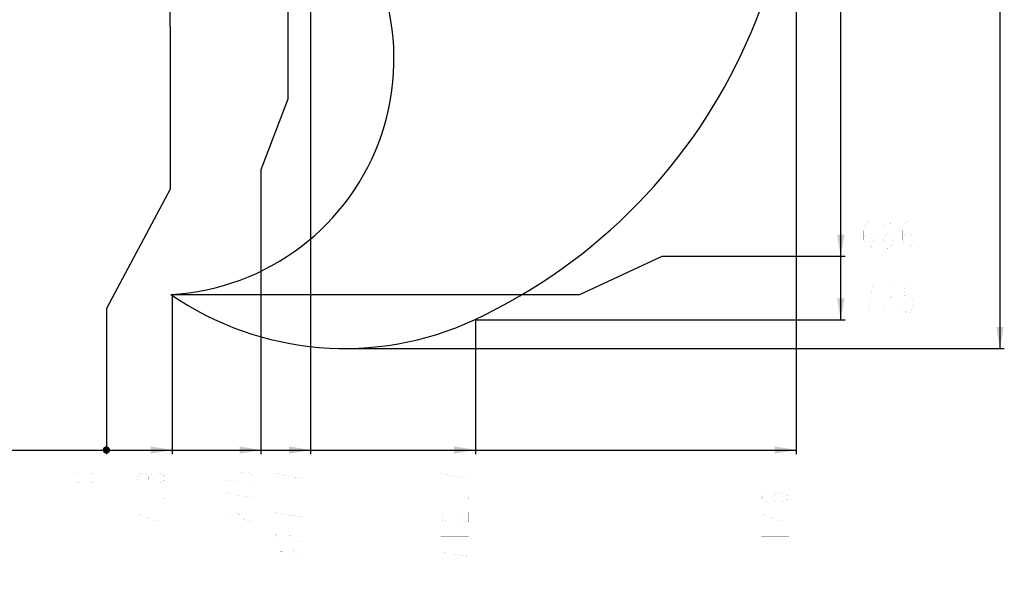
# Model space of a CAD drawing. Header units: millimetres. Extents: x 0 to 8410, y 0 to 5940.
# Tile 85 of 122: x 4363 to 6661, y 2574 to 3894. Entities that reach past the tile are written whole.
import ezdxf

# ---------------------------------------------------------------- set-up
doc = ezdxf.new("R2010")
doc.units = ezdxf.units.MM
doc.header["$LTSCALE"] = 462.55
doc.linetypes.add('CENTER', pattern=[0.6, 0.375, -0.075, 0.075, -0.075])
doc.layers.get('0').update_dxf_attribs({"linetype": 'CONTINUOUS'})
for name, color, linetype in [('14ALL_DIM', 7, 'CONTINUOUS'), ('204102000021_DXF_AXIS', 7, 'CONTINUOUS'), ('204102000021_DXF_DIMENSION', 7, 'CONTINUOUS')]:
    doc.layers.add(name, color=color, linetype=linetype)
doc.styles.get("Standard").update_dxf_attribs({"font": 'txt', "width": 0.7})
doc.dimstyles.new('DIMSTYLE_10', dxfattribs={"dimtxt": 65, "dimasz": 50, "dimexe": 1, "dimexo": 0, "dimgap": 1.625, "dimtad": 0, "dimtih": 1, "dimtoh": 1, "dimdec": 0, "dimdsep": 46, "dimtxsty": 'Standard', "dimblk": '_FILLED', "dimblk1": '_FILLED', "dimblk2": '_FILLED', "dimcen": 0.09, "dimclrt": 5, "dimazin": 2, "dimtp": 1.2, "dimtm": 1.2, "dimtfac": 1, "dimtdec": 0, "dimtofl": 0, "dimtmove": 0, "dimatfit": 3, "dimldrblk": '_FILLED', "dimfxl": 0, "dimtolj": 1, "dimarcsym": 0})
doc.dimstyles.new('DIMSTYLE_16', dxfattribs={"dimtxt": 65, "dimasz": 50, "dimexe": 1, "dimexo": 0, "dimgap": 1.625, "dimtad": 1, "dimdec": 1, "dimdsep": 46, "dimtxsty": 'Standard', "dimblk": '_FILLED', "dimblk1": '_FILLED', "dimblk2": '_FILLED', "dimcen": 0.09, "dimclrt": 5, "dimazin": 2, "dimtp": 2, "dimtm": 2, "dimtfac": 1, "dimtdec": 1, "dimtofl": 0, "dimtmove": 0, "dimatfit": 3, "dimldrblk": '_FILLED', "dimfxl": 0, "dimtolj": 1, "dimarcsym": 0})
doc.dimstyles.new('DIMSTYLE_5', dxfattribs={"dimtxt": 65, "dimasz": 50, "dimexe": 1, "dimexo": 0, "dimgap": 1.625, "dimtad": 0, "dimtih": 1, "dimtoh": 1, "dimdec": 1, "dimdsep": 46, "dimtxsty": 'Standard', "dimblk": '_FILLED', "dimblk1": '_FILLED', "dimblk2": '_FILLED', "dimcen": 0.09, "dimclrt": 5, "dimazin": 2, "dimtp": 0.1, "dimtm": 0.1, "dimtfac": 1, "dimtdec": 1, "dimtofl": 0, "dimtmove": 0, "dimatfit": 3, "dimldrblk": '_FILLED', "dimfxl": 0, "dimtolj": 1, "dimarcsym": 0})
doc.dimstyles.new('DIMSTYLE_6', dxfattribs={"dimtxt": 65, "dimasz": 50, "dimexe": 1, "dimexo": 0, "dimgap": 1.625, "dimtad": 0, "dimtih": 1, "dimtoh": 1, "dimdsep": 46, "dimtxsty": 'Standard', "dimblk": '_FILLED', "dimblk1": '_FILLED', "dimblk2": '_FILLED', "dimcen": 0.09, "dimclrt": 5, "dimazin": 2, "dimtp": 0.1, "dimtm": 0.1, "dimtfac": 1, "dimtofl": 0, "dimtmove": 0, "dimatfit": 3, "dimldrblk": '_FILLED', "dimfxl": 0, "dimtolj": 1, "dimarcsym": 0})
doc.dimstyles.new('DIMSTYLE_7', dxfattribs={"dimtxt": 65, "dimasz": 50, "dimexe": 1, "dimexo": 0, "dimgap": 1.625, "dimtad": 0, "dimtih": 1, "dimtoh": 1, "dimdec": 1, "dimdsep": 46, "dimtxsty": 'Standard', "dimblk": '_FILLED', "dimblk1": '_FILLED', "dimblk2": '_FILLED', "dimcen": 0.09, "dimclrt": 5, "dimazin": 2, "dimtp": 0.5, "dimtm": 0.5, "dimtfac": 1, "dimtdec": 1, "dimtofl": 0, "dimtmove": 0, "dimatfit": 3, "dimldrblk": '_FILLED', "dimfxl": 0, "dimtolj": 1, "dimarcsym": 0})
doc.dimstyles.new('DIMSTYLE_8', dxfattribs={"dimtxt": 65, "dimasz": 50, "dimexe": 1, "dimexo": 0, "dimgap": 1.625, "dimtad": 0, "dimtih": 1, "dimtoh": 1, "dimdec": 1, "dimdsep": 46, "dimtxsty": 'Standard', "dimblk": '_FILLED', "dimblk1": '_FILLED', "dimblk2": '_FILLED', "dimcen": 0.09, "dimclrt": 5, "dimazin": 2, "dimtp": 0.8, "dimtm": 0.8, "dimtfac": 1, "dimtdec": 1, "dimtofl": 0, "dimtmove": 0, "dimatfit": 3, "dimldrblk": '_FILLED', "dimfxl": 0, "dimtolj": 1, "dimarcsym": 0})
doc.dimstyles.new('DIMSTYLE_9', dxfattribs={"dimtxt": 65, "dimasz": 50, "dimexe": 1, "dimexo": 0, "dimgap": 1.625, "dimtad": 0, "dimtih": 1, "dimtoh": 1, "dimdec": 1, "dimdsep": 46, "dimtxsty": 'Standard', "dimblk": '_FILLED', "dimblk1": '_FILLED', "dimblk2": '_FILLED', "dimcen": 0.09, "dimclrt": 5, "dimazin": 2, "dimtp": 1.2, "dimtm": 1.2, "dimtfac": 1, "dimtdec": 1, "dimtofl": 0, "dimtmove": 0, "dimatfit": 3, "dimldrblk": '_FILLED', "dimfxl": 0, "dimtolj": 1, "dimarcsym": 0})

# ---------------------------------------------------------------- blocks, each defined once
blk = doc.blocks.new('*D10')
at = {"layer": '204102000021_DXF_DIMENSION', "color": 2, "linetype": 'Continuous'}
blk.add_line((4718.1, 3252.8), (4718.1, 2879.9), dxfattribs=at)
blk = doc.blocks.new('_FILLED')
at = {"color": 0, "linetype": 'ByBlock'}
blk.add_solid([(0, 0), (-1, 0.17), (-1, -0.17)], dxfattribs=at)
blk = doc.blocks.new('*D11')
at = {"layer": '204102000021_DXF_DIMENSION', "color": 2, "linetype": 'Continuous'}
for p, q in [((4713.8, 3876.8), (4713.8, 3498.6)), ((4713.8, 3498.6), (4564.9, 3220.1)), ((4564.9, 3220.1), (4564.9, 2879.9))]:
    blk.add_line(p, q, dxfattribs=at)
blk = doc.blocks.new('*D12')
at = {"layer": '204102000021_DXF_DIMENSION', "color": 2, "linetype": 'Continuous'}
blk.add_line((5041.4, 4219.5), (5041.4, 2879.9), dxfattribs=at)
blk = doc.blocks.new('*D13')
at = {"layer": '204102000021_DXF_DIMENSION', "color": 2, "linetype": 'Continuous'}
for p, q in [((4988.8, 4559.3), (4988.8, 3708.3)), ((4988.8, 3708.3), (4925.7, 3543)), ((4925.7, 3543), (4925.7, 2879.9))]:
    blk.add_line(p, q, dxfattribs=at)
blk = doc.blocks.new('*D14')
at = {"layer": '204102000021_DXF_DIMENSION', "color": 2, "linetype": 'Continuous'}
blk.add_line((5426.5, 3193.7), (5426.5, 2879.9), dxfattribs=at)
blk = doc.blocks.new('*D15')
at = {"layer": '204102000021_DXF_DIMENSION', "color": 2, "linetype": 'Continuous'}
blk.add_line((3582.8, 4368.3), (3582.8, 2879.9), dxfattribs=at)
blk = doc.blocks.new('*D16')
at = {"layer": '204102000021_DXF_DIMENSION', "color": 2, "linetype": 'Continuous'}
blk.add_line((6174.7, 4368.3), (6174.7, 2879.9), dxfattribs=at)
blk = doc.blocks.new('*D19')
at = {"layer": '204102000021_DXF_DIMENSION', "color": 2, "linetype": 'Continuous'}
for p, q in [((5669.8, 3252.8), (5862.6, 3342.1)), ((5862.6, 3342.1), (6289.2, 3342.1)), ((4718.1, 3252.8), (5669.8, 3252.8))]:
    blk.add_line(p, q, dxfattribs=at)
blk = doc.blocks.new('*D22')
at = {"layer": '204102000021_DXF_DIMENSION', "color": 2, "linetype": 'Continuous'}
blk.add_line((5426.5, 3193.7), (6289.2, 3193.7), dxfattribs=at)
blk = doc.blocks.new('*D32')
at = {"layer": '204102000021_DXF_DIMENSION', "color": 2, "linetype": 'Continuous'}
blk.add_line((3796.7, 4872), (3796.7, 2879.9), dxfattribs=at)
blk = doc.blocks.new('*D33')
at = {"layer": '204102000021_DXF_DIMENSION', "color": 2, "linetype": 'Continuous'}
for p, q in [((4878.8, 5664.2), (6660.9, 5664.2)), ((6650.9, 5664.2), (6650.9, 4395.4)), ((6650.9, 3126.7), (6650.9, 4395.4)), ((5123.9, 3126.7), (6660.9, 3126.7))]:
    blk.add_line(p, q, dxfattribs=at)
at = {"layer": '204102000021_DXF_DIMENSION', "color": 2, "linetype": 'Continuous', "xscale": 50, "yscale": 50, "zscale": 50}
for p, rotation in [((6650.9, 5664.2), 90), ((6650.9, 3126.7), 270)]:
    blk.add_blockref('_FILLED', p, dxfattribs=dict(at, rotation=rotation))

msp = doc.modelspace()

# ---------------------------------------------------------------- linework, layer by layer
at = {"color": 2, "linetype": 'Continuous'}
for centre, radius, start, end in [((4876.272, 4368.258), 1295.948, 295, 180), ((4686.272, 3801.979), 550, 273.055872, 49.803852), ((5121.391, 3842.599), 715.948, 235.472705, 295)]:
    msp.add_arc(centre, radius, start, end, dxfattribs=at)
at = {"layer": '14ALL_DIM', "color": 2, "linetype": 'Continuous'}
for p, q in [((6279.166, 3193.73), (6279.166, 5664.205)), ((3582.826, 2889.851), (6174.721, 2889.851))]:
    msp.add_line(p, q, dxfattribs=at)
at = {"layer": '14ALL_DIM', "color": 2, "linetype": 'Continuous', "const_width": 8.5}
msp.add_lwpolyline([(4560.633, 2889.851, 1), (4569.133, 2889.851, 1)], format="xyb", close=True, dxfattribs=at)
msp.add_lwpolyline([(4560.633, 2889.851, 1), (4569.133, 2889.851, 1)], format="xyb", close=True, dxfattribs=at)
msp.add_lwpolyline([(4560.633, 2889.851, 1), (4569.133, 2889.851, 1)], format="xyb", close=True, dxfattribs=at)
msp.add_lwpolyline([(4560.633, 2889.851, 1), (4569.133, 2889.851, 1)], format="xyb", close=True, dxfattribs=at)
msp.add_lwpolyline([(4560.633, 2889.851, 1), (4569.133, 2889.851, 1)], format="xyb", close=True, dxfattribs=at)
msp.add_lwpolyline([(4560.633, 2889.851, 1), (4569.133, 2889.851, 1)], format="xyb", close=True, dxfattribs=at)
msp.add_lwpolyline([(4560.633, 2889.851, 1), (4569.133, 2889.851, 1)], format="xyb", close=True, dxfattribs=at)
at = {"layer": '14ALL_DIM', "color": 2, "linetype": 'Continuous'}
for points in [[(6279.166, 3342.063), (6270.666, 3392.063), (6287.666, 3392.063)], [(6279.166, 3193.73), (6270.666, 3243.73), (6287.666, 3243.73)], [(4718.094, 2889.851), (4668.094, 2881.351), (4668.094, 2898.351)], [(4925.669, 2889.851), (4875.669, 2881.351), (4875.669, 2898.351)], [(5041.431, 2889.851), (4991.431, 2881.351), (4991.431, 2898.351)], [(5426.465, 2889.851), (5376.465, 2881.351), (5376.465, 2898.351)], [(6174.721, 2889.851), (6124.721, 2881.351), (6124.721, 2898.351)]]:
    msp.add_solid(points, dxfattribs=at)
at = {"layer": '204102000021_DXF_AXIS', "color": 7, "linetype": 'CENTER'}
msp.add_line((4713.774, 3876.758), (4713.774, 4123.758), dxfattribs=at)
at = {"layer": '204102000021_DXF_DIMENSION', "color": 5, "linetype": 'Continuous', "const_width": 0.1}
for points in [[(6333.041, 3379.98), (6335.885, 3390.813), (6344.416, 3396.23), (6352.947, 3390.813), (6355.791, 3379.98), (6352.947, 3369.147), (6350.103, 3363.73), (6344.416, 3358.313), (6338.728, 3363.73), (6335.885, 3369.147), (6333.041, 3379.98), (6333.041, 3401.647), (6335.885, 3412.48), (6338.728, 3417.897), (6344.416, 3423.313), (6350.103, 3417.897), (6352.947, 3412.48)], [(6378.541, 3379.98), (6381.385, 3390.813), (6389.916, 3396.23), (6398.447, 3390.813), (6401.291, 3379.98), (6398.447, 3369.147), (6395.603, 3363.73), (6389.916, 3358.313), (6384.228, 3363.73), (6381.385, 3369.147), (6378.541, 3379.98), (6378.541, 3401.647), (6381.385, 3412.48), (6384.228, 3417.897), (6389.916, 3423.313), (6395.603, 3417.897), (6398.447, 3412.48)], [(6424.041, 3379.98), (6426.885, 3390.813), (6435.416, 3396.23), (6443.947, 3390.813), (6446.791, 3379.98), (6443.947, 3369.147), (6441.103, 3363.73), (6435.416, 3358.313), (6429.728, 3363.73), (6426.885, 3369.147), (6424.041, 3379.98), (6424.041, 3401.647), (6426.885, 3412.48), (6429.728, 3417.897), (6435.416, 3423.313), (6441.103, 3417.897), (6443.947, 3412.48)], [(6350.103, 3253.314), (6355.791, 3274.98), (6333.041, 3274.98)], [(6378.541, 3264.147), (6381.385, 3269.564), (6387.072, 3274.98), (6392.76, 3274.98), (6398.447, 3269.564), (6401.291, 3264.147), (6401.291, 3253.314), (6398.447, 3247.897)], [(6446.791, 3274.98), (6429.728, 3274.98), (6426.885, 3247.897), (6432.572, 3253.314), (6438.259, 3253.314), (6443.947, 3247.897), (6446.791, 3242.48), (6449.635, 3231.647), (6446.791, 3220.814), (6443.947, 3215.397), (6438.259, 3209.98), (6432.572, 3209.98), (6426.885, 3215.397), (6424.041, 3220.814)], [(6344.416, 3209.98), (6347.26, 3237.064), (6350.103, 3253.314)], [(6398.447, 3247.897), (6387.072, 3237.064), (6381.385, 3226.23), (6378.541, 3209.98), (6401.291, 3209.98)], [(4548.633, 2824.601), (4543.217, 2818.913), (4537.8, 2816.07), (4526.966, 2813.226), (4505.3, 2813.226), (4494.466, 2816.07), (4489.049, 2818.913), (4483.633, 2824.601), (4489.049, 2830.288), (4494.466, 2833.132), (4505.3, 2835.976), (4526.966, 2835.976), (4537.8, 2833.132), (4543.217, 2830.288), (4548.633, 2824.601)], [(4642.26, 2816.07), (4636.844, 2821.757), (4636.844, 2827.444), (4642.26, 2833.132), (4647.677, 2835.976), (4653.094, 2835.976), (4658.511, 2833.132), (4663.927, 2827.444), (4669.344, 2833.132), (4674.76, 2835.976), (4680.177, 2838.82), (4685.594, 2838.82), (4691.011, 2835.976), (4696.427, 2833.132), (4701.844, 2827.444), (4701.844, 2821.757), (4696.427, 2816.07), (4691.011, 2813.226)], [(4663.927, 2821.757), (4663.927, 2827.444)], [(4844.419, 2835.976), (4844.419, 2818.913), (4871.502, 2816.07), (4866.085, 2821.757), (4866.085, 2827.444), (4871.502, 2833.132), (4876.919, 2835.976), (4887.752, 2838.82), (4898.585, 2835.976), (4904.002, 2833.132), (4909.419, 2827.444), (4909.419, 2821.757), (4904.002, 2816.07), (4898.585, 2813.226)], [(4981.848, 2830.288), (4960.181, 2835.976), (4960.181, 2813.226)], [(5025.181, 2824.601), (4998.098, 2827.444), (4981.848, 2830.288)], [(5366.881, 2830.288), (5345.215, 2835.976), (5345.215, 2813.226)], [(5410.214, 2824.601), (5383.131, 2827.444), (5366.881, 2830.288)], [(6093.471, 2824.601), (6158.471, 2824.601)], [(4909.419, 2779.101), (4882.336, 2781.945), (4866.085, 2784.788), (4855.252, 2787.632), (4844.419, 2790.476), (4844.419, 2767.726)], [(6136.804, 2767.726), (6125.971, 2770.57), (6120.555, 2779.101), (6125.971, 2787.632), (6136.804, 2790.476), (6147.638, 2787.632), (6153.055, 2784.788), (6158.471, 2779.101), (6153.055, 2773.413), (6147.638, 2770.57), (6136.804, 2767.726), (6115.138, 2767.726), (6104.304, 2770.57), (6098.888, 2773.413), (6093.471, 2779.101), (6098.888, 2784.788), (6104.304, 2787.632)], [(4701.844, 2779.101), (4701.844, 2776.257), (4696.427, 2776.257), (4701.844, 2779.101)], [(5025.181, 2779.101), (5025.181, 2776.257), (5019.764, 2776.257), (5025.181, 2779.101)], [(5410.214, 2779.101), (5410.214, 2776.257), (5404.798, 2776.257), (5410.214, 2779.101)], [(4701.844, 2742.132), (4636.844, 2742.132), (4685.594, 2722.226), (4685.594, 2747.819)], [(4855.252, 2722.226), (4849.836, 2725.07), (4844.419, 2730.757), (4844.419, 2736.445), (4849.836, 2742.132), (4855.252, 2744.976), (4866.085, 2744.976), (4871.502, 2742.132), (4876.919, 2736.445), (4882.336, 2730.757), (4893.169, 2725.07), (4909.419, 2722.226), (4909.419, 2744.976)], [(4981.848, 2739.288), (4960.181, 2744.976), (4960.181, 2722.226)], [(5025.181, 2733.601), (4998.098, 2736.445), (4981.848, 2739.288)], [(5356.048, 2722.226), (5350.632, 2725.07), (5345.215, 2730.757), (5345.215, 2736.445), (5350.632, 2742.132), (5356.048, 2744.976), (5366.881, 2744.976), (5372.298, 2742.132), (5377.715, 2736.445), (5383.131, 2730.757), (5393.965, 2725.07), (5410.214, 2722.226), (5410.214, 2744.976)], [(6158.471, 2742.132), (6093.471, 2742.132), (6142.221, 2722.226), (6142.221, 2747.819)], [(4971.015, 2676.726), (4965.598, 2679.57), (4960.181, 2685.257), (4960.181, 2690.945), (4965.598, 2696.632), (4971.015, 2699.476), (4981.848, 2699.476), (4987.264, 2696.632), (4992.681, 2690.945), (4998.098, 2685.257), (5008.931, 2679.57), (5025.181, 2676.726), (5025.181, 2699.476)], [(5345.215, 2688.101), (5410.214, 2688.101)], [(6093.471, 2688.101), (6158.471, 2688.101)], [(4965.598, 2634.07), (4960.181, 2639.757), (4960.181, 2645.445), (4965.598, 2651.132), (4971.015, 2653.976), (4976.431, 2653.976), (4981.848, 2651.132), (4987.264, 2645.445), (4992.681, 2651.132), (4998.098, 2653.976), (5003.515, 2656.82), (5008.931, 2656.82), (5014.348, 2653.976), (5019.764, 2651.132), (5025.181, 2645.445), (5025.181, 2639.757), (5019.764, 2634.07), (5014.348, 2631.226)], [(4987.264, 2639.757), (4987.264, 2645.445)], [(5410.214, 2642.601), (5383.131, 2645.445), (5366.881, 2648.288), (5356.048, 2651.132), (5345.215, 2653.976), (5345.215, 2631.226)]]:
    msp.add_lwpolyline(points, dxfattribs=at)

# ---------------------------------------------------------------- dimensions: what is measured, and where the dimension line sits
at = {"layer": '204102000021_DXF_DIMENSION', "color": 2, "linetype": 'Continuous'}
dim = msp.add_linear_dim(base=(6650.941, 3126.652), p1=(4878.774, 5664.205), p2=(5123.892, 3126.652), angle=270, dimstyle='DIMSTYLE_16', dxfattribs=at)
dim.commit()
dim.dimension.update_dxf_attribs({"geometry": '*D33', "text_midpoint": (6650.941, 3952.013), "dimtype": 160})
for feature_location, offset, dtype, origin, dimstyle, override, picture, middle in [((3796.716, 4871.965), (0, -1992.114), 1, (4713.774, 3857.847), 'DIMSTYLE_8', {"dimgap": 16.250005, "dimtad": 1, "dimtih": 0, "dimtoh": 0}, '*D32', (3780.466, 2619.851)), ((4988.774, 4559.258), (-63.105, -1679.407), 1, (4713.774, 4559.258), 'DIMSTYLE_7', {"dimgap": 16.250116, "dimtad": 1, "dimtih": 0, "dimtoh": 0}, '*D13', (4909.419, 2710.851)), ((3582.826, 4368.258), (0, -1488.407), 1, (4713.774, 4368.258), 'DIMSTYLE_9', {"dimgap": 16.250077, "dimtad": 1, "dimtih": 0, "dimtoh": 0}, '*D15', (3566.576, 2574.351)), ((6174.721, 4368.258), (0, -1488.407), 1, (4713.774, 4368.258), 'DIMSTYLE_10', {"dimgap": 16.249932, "dimtad": 1, "dimtih": 0, "dimtoh": 0}, '*D16', (6158.471, 2665.351)), ((5041.431, 4219.518), (0, -1339.667), 1, (4713.774, 4219.518), 'DIMSTYLE_7', {"dimgap": 16.250005, "dimtad": 1, "dimtih": 0, "dimtoh": 0}, '*D12', (5025.181, 2619.851)), ((4718.094, 3252.761), (1571.072, 89.302), 0, (4837.897, 3918.758), 'DIMSTYLE_8', {"dimgap": 16.250075, "dimtad": 1, "dimtih": 0, "dimtoh": 0}, '*D19', (6321.666, 3358.313)), ((5426.465, 3193.73), (862.701, 0), 0, (5426.465, 3918.758), 'DIMSTYLE_8', {"dimgap": 16.250019, "dimtad": 1, "dimtih": 0, "dimtoh": 0}, '*D22', (6321.666, 3209.98)), ((4713.773519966, 3876.757811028), (-148.890437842, -996.906964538), 1, (4713.773519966, 3876.757811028), 'DIMSTYLE_6', {"dimgap": 16.249971, "dimtad": 1, "dimtih": 0, "dimtoh": 0}, '*D11', (4548.633082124, 2801.85084649)), ((4718.094, 3252.761), (0, -372.911), 1, (4713.774, 3876.758), 'DIMSTYLE_5', {"dimgap": 16.250116, "dimtad": 1, "dimtih": 0, "dimtoh": 0}, '*D10', (4701.844, 2710.851)), ((5426.465, 3193.73), (0, -313.88), 1, (4713.774, 3193.73), 'DIMSTYLE_8', {"dimgap": 16.250005, "dimtad": 1, "dimtih": 0, "dimtoh": 0}, '*D14', (5410.215, 2619.851))]:
    dim = msp.add_ordinate_dim(feature_location=feature_location, offset=offset, dtype=dtype, origin=origin, dimstyle=dimstyle, override=override, dxfattribs=at)
    dim.commit()
    dim.dimension.update_dxf_attribs({"geometry": picture, "text_midpoint": middle})

doc.saveas('drawing.dxf')
